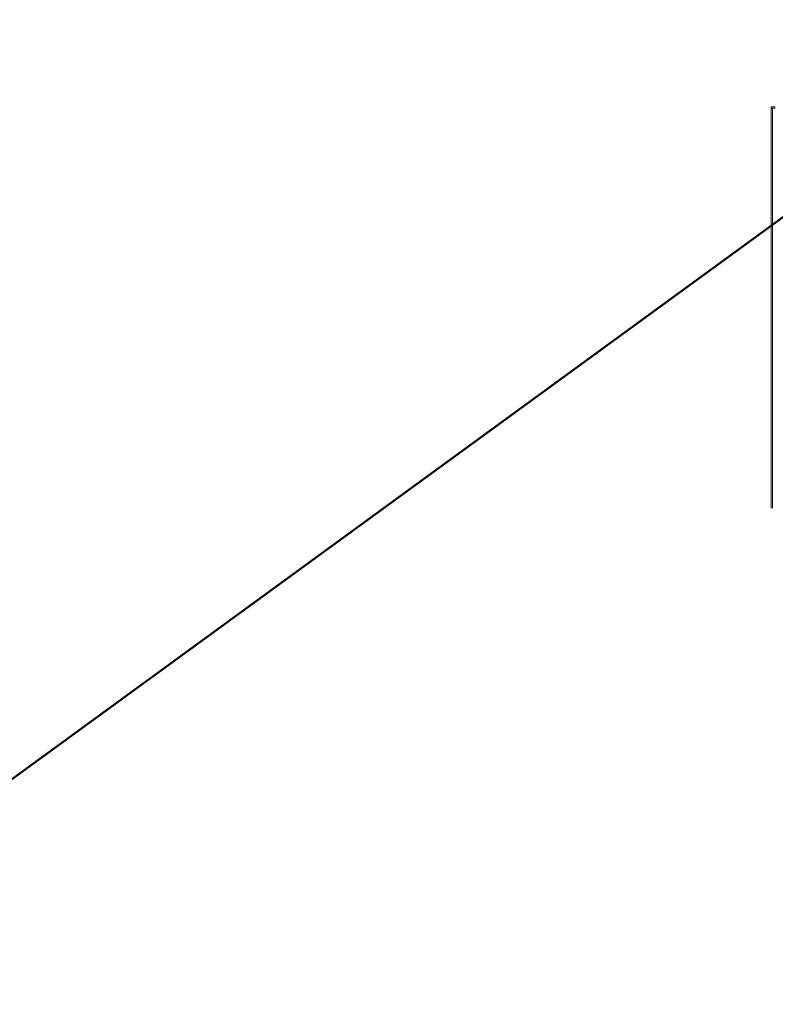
# Model space of a CAD drawing. Header units: millimetres. Extents: x 2886542 to 7567581, y -792623 to 134766.
# Tile 11 of 256: x 3242254 to 3331273, y -560776 to -444852. Entities that reach past the tile are written whole.
import ezdxf

# ---------------------------------------------------------------- set-up
doc = ezdxf.new("R2010")
doc.units = ezdxf.units.MM
doc.layers.add('Obecné01', color=7, linetype='Continuous', lineweight=13)
doc.layers.add('požárničina', color=10, linetype='Continuous')

msp = doc.modelspace()

# ---------------------------------------------------------------- linework, layer by layer
at = {"layer": 'Obecné01', "color": 250, "linetype": 'Continuous', "lineweight": 13}
for p, q in [((3331272.9, -455106.3), (3330772.9, -455106.3)), ((3330772.9, -502353.5), (3330772.9, -455106.3)), ((3331272.9, -455256.3), (3330772.9, -455256.3)), ((3330922.9, -502353.5), (3330922.9, -455256.3))]:
    msp.add_line(p, q, dxfattribs=at)
at = {"layer": 'požárničina', "color": 1, "linetype": 'Continuous', "lineweight": 50}
msp.add_line((4159980.8, 134766.4), (2886542.5, -792623.3), dxfattribs=at)

doc.saveas('drawing.dxf')
